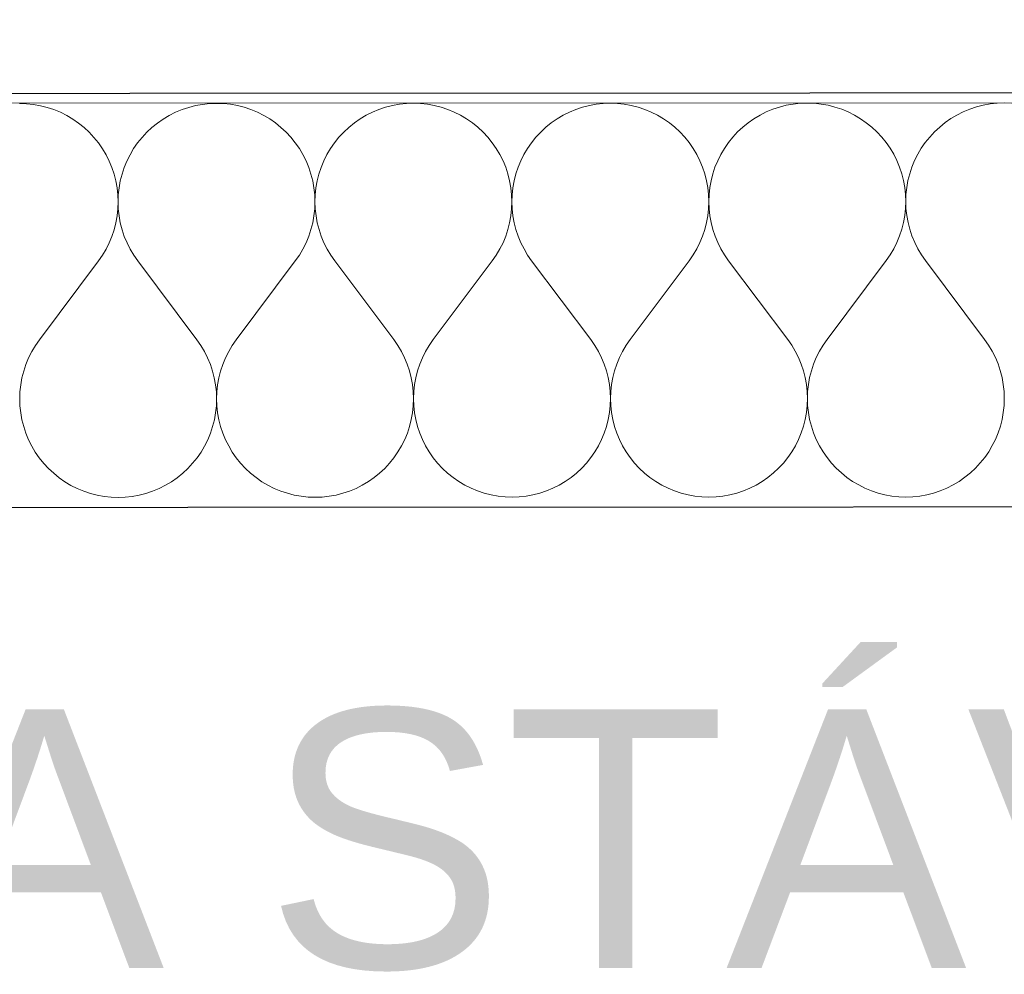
# Model space of a CAD drawing. Header units: millimetres. Extents: x -24674 to 2959, y -2716 to 20653.
# Tile 20 of 161: x -17105 to -16724, y 11 to 380. Entities that reach past the tile are written whole.
import ezdxf

# ---------------------------------------------------------------- set-up
doc = ezdxf.new("R2010")
doc.units = ezdxf.units.MM
doc.header["$MEASUREMENT"] = 0
doc.linetypes.add('Wipeout_Contour', pattern=[1000, 0, -1000])
for name, color, linetype in [('9._POHLED ZÁPADNÍ_1_2D prvky - obecné', 7, 'Continuous'), ('9._POHLED ZÁPADNÍ_1_Anotace - SP', 7, 'Continuous'), ('9._POHLED ZÁPADNÍ_1_Konstrukce - nosné', 7, 'Continuous'), ('9._POHLED ZÁPADNÍ_1_Nové_Konstrukce - nosné', 7, 'Continuous'), ('9._POHLED ZÁPADNÍ_1_Nové_Situace - terén', 7, 'Continuous'), ('9._POHLED ZÁPADNÍ_1_Nové_Výplně - Povrchové', 7, 'Continuous'), ('9._POHLED ZÁPADNÍ_1_Nové_Výplně – Řezové', 7, 'Continuous'), ('9._POHLED ZÁPADNÍ_1_Výplně - Povrchové', 7, 'Continuous'), ('9._POHLED ZÁPADNÍ_1_VÝTAH VAR 1', 7, 'Continuous')]:
    doc.layers.add(name, color=color, linetype=linetype)
doc.styles.add('GENEROVANÝ_STYL_1', font='txt')

# ---------------------------------------------------------------- blocks, each defined once
blk = doc.blocks.new('*X9', base_point=(-27719.5, -6043.99))
at = {"layer": '9._POHLED ZÁPADNÍ_1_Nové_Výplně – Řezové', "color": 21, "linetype": 'Continuous', "lineweight": 20, "true_color": 0xffaaaa}
for p, q in [((-17102.21, 347.44), (-17104.93, 347.54)), ((-17099.51, 347.15), (-17102.21, 347.44)), ((-17096.83, 346.67), (-17099.51, 347.15)), ((-17094.19, 346), (-17096.83, 346.67)), ((-17036.84, 346.7), (-17039.48, 346.02)), ((-17034.16, 347.18), (-17036.84, 346.7)), ((-17031.46, 347.48), (-17034.16, 347.18)), ((-17028.74, 347.57), (-17031.46, 347.48)), ((-17026.02, 347.48), (-17028.74, 347.57)), ((-17023.32, 347.19), (-17026.02, 347.48)), ((-17020.64, 346.71), (-17023.32, 347.19)), ((-17018, 346.04), (-17020.64, 346.71)), ((-16960.65, 346.74), (-16963.29, 346.06)), ((-16957.97, 347.22), (-16960.65, 346.74)), ((-16955.27, 347.51), (-16957.97, 347.22)), ((-16952.55, 347.61), (-16955.27, 347.51)), ((-16949.83, 347.52), (-16952.55, 347.61)), ((-16947.13, 347.23), (-16949.83, 347.52)), ((-16944.45, 346.74), (-16947.13, 347.23)), ((-16941.81, 346.07), (-16944.45, 346.74)), ((-16884.46, 346.77), (-16887.1, 346.1)), ((-16881.78, 347.26), (-16884.46, 346.77)), ((-16879.08, 347.55), (-16881.78, 347.26)), ((-16876.36, 347.65), (-16879.08, 347.55)), ((-16873.64, 347.55), (-16876.36, 347.65)), ((-16870.94, 347.26), (-16873.64, 347.55)), ((-16868.26, 346.78), (-16870.94, 347.26)), ((-16865.62, 346.11), (-16868.26, 346.78)), ((-16808.27, 346.81), (-16810.91, 346.13)), ((-16805.59, 347.29), (-16808.27, 346.81)), ((-16802.89, 347.59), (-16805.59, 347.29)), ((-16800.17, 347.68), (-16802.89, 347.59)), ((-16797.45, 347.59), (-16800.17, 347.68)), ((-16794.74, 347.3), (-16797.45, 347.59)), ((-16792.07, 346.82), (-16794.74, 347.3)), ((-16789.43, 346.15), (-16792.07, 346.82)), ((-16732.08, 346.85), (-16734.71, 346.17)), ((-16729.4, 347.33), (-16732.08, 346.85)), ((-16726.7, 347.62), (-16729.4, 347.33)), ((-16723.98, 347.72), (-16726.7, 347.62)), ((-16721.26, 347.63), (-16723.98, 347.72)), ((-17091.61, 345.14), (-17094.19, 346)), ((-17089.1, 344.1), (-17091.61, 345.14)), ((-17086.66, 342.88), (-17089.1, 344.1)), ((-17084.32, 341.5), (-17086.66, 342.88)), ((-17047, 342.9), (-17049.34, 341.51)), ((-17044.57, 344.12), (-17047, 342.9)), ((-17042.06, 345.16), (-17044.57, 344.12)), ((-17039.48, 346.02), (-17042.06, 345.16)), ((-17015.42, 345.18), (-17018, 346.04)), ((-17012.91, 344.14), (-17015.42, 345.18)), ((-17010.47, 342.92), (-17012.91, 344.14)), ((-17008.13, 341.53), (-17010.47, 342.92)), ((-16970.81, 342.94), (-16973.15, 341.55)), ((-16968.38, 344.16), (-16970.81, 342.94)), ((-16965.87, 345.2), (-16968.38, 344.16)), ((-16963.29, 346.06), (-16965.87, 345.2)), ((-16939.23, 345.21), (-16941.81, 346.07)), ((-16936.72, 344.17), (-16939.23, 345.21)), ((-16934.28, 342.96), (-16936.72, 344.17)), ((-16931.94, 341.57), (-16934.28, 342.96)), ((-16894.62, 342.98), (-16896.96, 341.59)), ((-16892.19, 344.19), (-16894.62, 342.98)), ((-16889.68, 345.24), (-16892.19, 344.19)), ((-16887.1, 346.1), (-16889.68, 345.24)), ((-16863.04, 345.25), (-16865.62, 346.11)), ((-16860.53, 344.21), (-16863.04, 345.25)), ((-16858.09, 342.99), (-16860.53, 344.21)), ((-16855.75, 341.61), (-16858.09, 342.99)), ((-16818.43, 343.01), (-16820.77, 341.62)), ((-16816, 344.23), (-16818.43, 343.01)), ((-16813.49, 345.27), (-16816, 344.23)), ((-16810.91, 346.13), (-16813.49, 345.27)), ((-16786.85, 345.29), (-16789.43, 346.15)), ((-16784.34, 344.25), (-16786.85, 345.29)), ((-16781.9, 343.03), (-16784.34, 344.25)), ((-16779.56, 341.64), (-16781.9, 343.03)), ((-16742.24, 343.05), (-16744.58, 341.66)), ((-16739.81, 344.27), (-16742.24, 343.05)), ((-16737.3, 345.31), (-16739.81, 344.27)), ((-16734.71, 346.17), (-16737.3, 345.31)), ((-17082.09, 339.94), (-17084.32, 341.5)), ((-17079.97, 338.24), (-17082.09, 339.94)), ((-17051.57, 339.96), (-17053.69, 338.25)), ((-17049.34, 341.51), (-17051.57, 339.96)), ((-17005.9, 339.98), (-17008.13, 341.53)), ((-17003.78, 338.27), (-17005.9, 339.98)), ((-16975.38, 340), (-16977.5, 338.29)), ((-16973.15, 341.55), (-16975.38, 340)), ((-16929.71, 340.02), (-16931.94, 341.57)), ((-16927.59, 338.31), (-16929.71, 340.02)), ((-16899.19, 340.03), (-16901.31, 338.32)), ((-16896.96, 341.59), (-16899.19, 340.03)), ((-16853.52, 340.05), (-16855.75, 341.61)), ((-16851.4, 338.35), (-16853.52, 340.05)), ((-16823, 340.07), (-16825.12, 338.36)), ((-16820.77, 341.62), (-16823, 340.07)), ((-16777.33, 340.09), (-16779.56, 341.64)), ((-16775.21, 338.38), (-16777.33, 340.09)), ((-16746.81, 340.11), (-16748.93, 338.4)), ((-16744.58, 341.66), (-16746.81, 340.11)), ((-17077.98, 336.38), (-17079.97, 338.24)), ((-17076.13, 334.39), (-17077.98, 336.38)), ((-17055.68, 336.4), (-17057.53, 334.4)), ((-17053.69, 338.25), (-17055.68, 336.4)), ((-17001.79, 336.42), (-17003.78, 338.27)), ((-16999.93, 334.43), (-17001.79, 336.42)), ((-16979.49, 336.43), (-16981.34, 334.44)), ((-16977.5, 338.29), (-16979.49, 336.43)), ((-16925.6, 336.46), (-16927.59, 338.31)), ((-16923.74, 334.47), (-16925.6, 336.46)), ((-16903.3, 336.47), (-16905.15, 334.48)), ((-16901.31, 338.32), (-16903.3, 336.47)), ((-16849.41, 336.49), (-16851.4, 338.35)), ((-16847.55, 334.5), (-16849.41, 336.49)), ((-16827.11, 336.5), (-16828.96, 334.51)), ((-16825.12, 338.36), (-16827.11, 336.5)), ((-16773.22, 336.53), (-16775.21, 338.38)), ((-16771.36, 334.54), (-16773.22, 336.53)), ((-16750.92, 336.54), (-16752.77, 334.55)), ((-16748.93, 338.4), (-16750.92, 336.54)), ((-17074.42, 332.28), (-17076.13, 334.39)), ((-17072.87, 330.04), (-17074.42, 332.28)), ((-17059.24, 332.28), (-17060.79, 330.05)), ((-17057.53, 334.4), (-17059.24, 332.28)), ((-16998.23, 332.31), (-16999.93, 334.43)), ((-16996.68, 330.08), (-16998.23, 332.31)), ((-16983.05, 332.32), (-16984.6, 330.08)), ((-16981.34, 334.44), (-16983.05, 332.32)), ((-16922.04, 332.35), (-16923.74, 334.47)), ((-16920.49, 330.11), (-16922.04, 332.35)), ((-16906.86, 332.36), (-16908.41, 330.12)), ((-16905.15, 334.48), (-16906.86, 332.36)), ((-16845.85, 332.39), (-16847.55, 334.5)), ((-16844.29, 330.15), (-16845.85, 332.39)), ((-16830.67, 332.39), (-16832.22, 330.16)), ((-16828.96, 334.51), (-16830.67, 332.39)), ((-16769.66, 332.42), (-16771.36, 334.54)), ((-16768.1, 330.19), (-16769.66, 332.42)), ((-16754.48, 332.43), (-16756.03, 330.19)), ((-16752.77, 334.55), (-16754.48, 332.43)), ((-17071.48, 327.7), (-17072.87, 330.04)), ((-17070.26, 325.27), (-17071.48, 327.7)), ((-17062.17, 327.71), (-17063.39, 325.27)), ((-17060.79, 330.05), (-17062.17, 327.71)), ((-16995.29, 327.74), (-16996.68, 330.08)), ((-16994.07, 325.31), (-16995.29, 327.74)), ((-16985.98, 327.74), (-16987.2, 325.31)), ((-16984.6, 330.08), (-16985.98, 327.74)), ((-16919.1, 327.77), (-16920.49, 330.11)), ((-16917.88, 325.34), (-16919.1, 327.77)), ((-16909.79, 327.78), (-16911.01, 325.34)), ((-16908.41, 330.12), (-16909.79, 327.78)), ((-16842.91, 327.81), (-16844.29, 330.15)), ((-16841.69, 325.38), (-16842.91, 327.81)), ((-16833.6, 327.82), (-16834.82, 325.38)), ((-16832.22, 330.16), (-16833.6, 327.82)), ((-16766.72, 327.85), (-16768.1, 330.19)), ((-16765.5, 325.41), (-16766.72, 327.85)), ((-16757.41, 327.85), (-16758.63, 325.42)), ((-16756.03, 330.19), (-16757.41, 327.85)), ((-17069.22, 322.76), (-17070.26, 325.27)), ((-17063.39, 325.27), (-17064.43, 322.76)), ((-16993.03, 322.79), (-16994.07, 325.31)), ((-16987.2, 325.31), (-16988.24, 322.79)), ((-16916.84, 322.83), (-16917.88, 325.34)), ((-16911.01, 325.34), (-16912.05, 322.83)), ((-16840.65, 322.86), (-16841.69, 325.38)), ((-16834.82, 325.38), (-16835.86, 322.87)), ((-16764.46, 322.9), (-16765.5, 325.41)), ((-16758.63, 325.42), (-16759.67, 322.9)), ((-17068.36, 320.17), (-17069.22, 322.76)), ((-17067.69, 317.54), (-17068.36, 320.17)), ((-17065.28, 320.18), (-17065.95, 317.54)), ((-17064.43, 322.76), (-17065.28, 320.18)), ((-16992.17, 320.21), (-16993.03, 322.79)), ((-16991.5, 317.57), (-16992.17, 320.21)), ((-16989.09, 320.21), (-16989.76, 317.58)), ((-16988.24, 322.79), (-16989.09, 320.21)), ((-16915.98, 320.25), (-16916.84, 322.83)), ((-16915.31, 317.61), (-16915.98, 320.25)), ((-16912.9, 320.25), (-16913.57, 317.61)), ((-16912.05, 322.83), (-16912.9, 320.25)), ((-16839.79, 320.28), (-16840.65, 322.86)), ((-16839.12, 317.65), (-16839.79, 320.28)), ((-16836.71, 320.28), (-16837.38, 317.65)), ((-16835.86, 322.87), (-16836.71, 320.28)), ((-16763.6, 320.32), (-16764.46, 322.9)), ((-16762.93, 317.68), (-16763.6, 320.32)), ((-16760.52, 320.32), (-16761.19, 317.68)), ((-16759.67, 322.9), (-16760.52, 320.32)), ((-17067.2, 314.86), (-17067.69, 317.54)), ((-17065.95, 317.54), (-17066.44, 314.86)), ((-16991.01, 314.9), (-16991.5, 317.57)), ((-16989.76, 317.58), (-16990.24, 314.9)), ((-16914.82, 314.93), (-16915.31, 317.61)), ((-16913.57, 317.61), (-16914.05, 314.93)), ((-16838.63, 314.97), (-16839.12, 317.65)), ((-16837.38, 317.65), (-16837.86, 314.97)), ((-16762.44, 315.01), (-16762.93, 317.68)), ((-16761.19, 317.68), (-16761.67, 315.01)), ((-17066.91, 312.16), (-17067.2, 314.86)), ((-17066.44, 314.86), (-17066.72, 312.16)), ((-16990.72, 312.19), (-16991.01, 314.9)), ((-16990.24, 314.9), (-16990.53, 312.19)), ((-16914.53, 312.23), (-16914.82, 314.93)), ((-16914.05, 314.93), (-16914.34, 312.23)), ((-16838.34, 312.27), (-16838.63, 314.97)), ((-16837.86, 314.97), (-16838.15, 312.27)), ((-16762.15, 312.3), (-16762.44, 315.01)), ((-16761.67, 315.01), (-16761.96, 312.3)), ((-17066.82, 309.44), (-17066.91, 312.16)), ((-17066.91, 306.72), (-17066.82, 309.44)), ((-17066.72, 312.16), (-17066.82, 309.44)), ((-17066.82, 309.44), (-17066.72, 306.72)), ((-16990.63, 309.47), (-16990.72, 312.19)), ((-16990.72, 306.75), (-16990.63, 309.47)), ((-16990.53, 312.19), (-16990.63, 309.47)), ((-16990.63, 309.47), (-16990.53, 306.75)), ((-16914.44, 309.51), (-16914.53, 312.23)), ((-16914.53, 306.79), (-16914.44, 309.51)), ((-16914.34, 312.23), (-16914.44, 309.51)), ((-16914.44, 309.51), (-16914.34, 306.79)), ((-16838.25, 309.55), (-16838.34, 312.27)), ((-16838.34, 306.83), (-16838.25, 309.55)), ((-16838.15, 312.27), (-16838.25, 309.55)), ((-16838.25, 309.55), (-16838.15, 306.83)), ((-16762.06, 309.58), (-16762.15, 312.3)), ((-16762.15, 306.86), (-16762.06, 309.58)), ((-16761.96, 312.3), (-16762.06, 309.58)), ((-16762.06, 309.58), (-16761.96, 306.86)), ((-17067.21, 304.01), (-17066.91, 306.72)), ((-17066.72, 306.72), (-17066.42, 304.01)), ((-16991.02, 304.05), (-16990.72, 306.75)), ((-16990.53, 306.75), (-16990.23, 304.05)), ((-16914.83, 304.09), (-16914.53, 306.79)), ((-16914.34, 306.79), (-16914.04, 304.09)), ((-16838.63, 304.12), (-16838.34, 306.83)), ((-16838.15, 306.83), (-16837.85, 304.12)), ((-16762.44, 304.16), (-16762.15, 306.86)), ((-16761.96, 306.86), (-16761.66, 304.16)), ((-17068.36, 298.7), (-17067.69, 301.34)), ((-17067.69, 301.34), (-17067.21, 304.01)), ((-17066.42, 304.01), (-17065.94, 301.34)), ((-17065.94, 301.34), (-17065.26, 298.7)), ((-16992.17, 298.74), (-16991.5, 301.37)), ((-16991.5, 301.37), (-16991.02, 304.05)), ((-16990.23, 304.05), (-16989.75, 301.37)), ((-16989.75, 301.37), (-16989.07, 298.74)), ((-16915.98, 298.77), (-16915.31, 301.41)), ((-16915.31, 301.41), (-16914.83, 304.09)), ((-16914.04, 304.09), (-16913.56, 301.41)), ((-16913.56, 301.41), (-16912.88, 298.77)), ((-16839.79, 298.81), (-16839.12, 301.45)), ((-16839.12, 301.45), (-16838.63, 304.12)), ((-16837.85, 304.12), (-16837.37, 301.45)), ((-16837.37, 301.45), (-16836.69, 298.81)), ((-16763.6, 298.85), (-16762.93, 301.48)), ((-16762.93, 301.48), (-16762.44, 304.16)), ((-16761.66, 304.16), (-16761.17, 301.48)), ((-16761.17, 301.48), (-16760.5, 298.85)), ((-17069.22, 296.12), (-17068.36, 298.7)), ((-17065.26, 298.7), (-17064.4, 296.12)), ((-16993.03, 296.16), (-16992.17, 298.74)), ((-16989.07, 298.74), (-16988.21, 296.16)), ((-16916.84, 296.19), (-16915.98, 298.77)), ((-16912.88, 298.77), (-16912.02, 296.19)), ((-16840.65, 296.23), (-16839.79, 298.81)), ((-16836.69, 298.81), (-16835.83, 296.23)), ((-16764.46, 296.27), (-16763.6, 298.85)), ((-16760.5, 298.85), (-16759.64, 296.27)), ((-17071.48, 291.17), (-17070.27, 293.61)), ((-17070.27, 293.61), (-17069.22, 296.12)), ((-17064.4, 296.12), (-17063.35, 293.61)), ((-17063.35, 293.61), (-17062.13, 291.18)), ((-16995.29, 291.21), (-16994.07, 293.64)), ((-16994.07, 293.64), (-16993.03, 296.16)), ((-16988.21, 296.16), (-16987.16, 293.65)), ((-16987.16, 293.65), (-16985.94, 291.21)), ((-16919.1, 291.25), (-16917.88, 293.68)), ((-16917.88, 293.68), (-16916.84, 296.19)), ((-16912.02, 296.19), (-16910.97, 293.68)), ((-16910.97, 293.68), (-16909.75, 291.25)), ((-16842.91, 291.28), (-16841.69, 293.72)), ((-16841.69, 293.72), (-16840.65, 296.23)), ((-16835.83, 296.23), (-16834.78, 293.72)), ((-16834.78, 293.72), (-16833.56, 291.29)), ((-16766.72, 291.32), (-16765.5, 293.75)), ((-16765.5, 293.75), (-16764.46, 296.27)), ((-16759.64, 296.27), (-16758.59, 293.76)), ((-16758.59, 293.76), (-16757.37, 291.32)), ((-17072.87, 288.83), (-17071.48, 291.17)), ((-17062.13, 291.18), (-17060.74, 288.84)), ((-16996.68, 288.87), (-16995.29, 291.21)), ((-16985.94, 291.21), (-16984.55, 288.88)), ((-16920.49, 288.91), (-16919.1, 291.25)), ((-16909.75, 291.25), (-16908.36, 288.91)), ((-16844.3, 288.94), (-16842.91, 291.28)), ((-16833.56, 291.29), (-16832.17, 288.95)), ((-16768.11, 288.98), (-16766.72, 291.32)), ((-16757.37, 291.32), (-16755.98, 288.99)), ((-17074.43, 286.6), (-17097.27, 256.11)), ((-17074.43, 286.6), (-17072.87, 288.83)), ((-17060.74, 288.84), (-17059.19, 286.61)), ((-17059.19, 286.61), (-17036.32, 256.14)), ((-16998.23, 286.64), (-17021.08, 256.15)), ((-16998.23, 286.64), (-16996.68, 288.87)), ((-16984.55, 288.88), (-16983, 286.64)), ((-16983, 286.64), (-16960.12, 256.18)), ((-16922.04, 286.67), (-16944.89, 256.19)), ((-16922.04, 286.67), (-16920.49, 288.91)), ((-16908.36, 288.91), (-16906.81, 286.68)), ((-16906.81, 286.68), (-16883.93, 256.22)), ((-16845.85, 286.71), (-16868.7, 256.22)), ((-16845.85, 286.71), (-16844.3, 288.94)), ((-16832.17, 288.95), (-16830.62, 286.72)), ((-16830.62, 286.72), (-16807.74, 256.25)), ((-16769.66, 286.75), (-16792.51, 256.26)), ((-16769.66, 286.75), (-16768.11, 288.98)), ((-16755.98, 288.99), (-16754.43, 286.75)), ((-16754.43, 286.75), (-16731.55, 256.29)), ((-17097.27, 256.11), (-17098.82, 253.88)), ((-17034.76, 253.91), (-17036.32, 256.14)), ((-17021.08, 256.15), (-17022.63, 253.92)), ((-16958.57, 253.95), (-16960.12, 256.18)), ((-16944.89, 256.19), (-16946.44, 253.95)), ((-16882.38, 253.98), (-16883.93, 256.22)), ((-16868.7, 256.22), (-16870.25, 253.99)), ((-16806.19, 254.02), (-16807.74, 256.25)), ((-16792.51, 256.26), (-16794.06, 254.03)), ((-16730, 254.06), (-16731.55, 256.29)), ((-17100.21, 251.54), (-17101.43, 249.11)), ((-17098.82, 253.88), (-17100.21, 251.54)), ((-17033.37, 251.57), (-17034.76, 253.91)), ((-17032.15, 249.14), (-17033.37, 251.57)), ((-17024.02, 251.58), (-17025.24, 249.14)), ((-17022.63, 253.92), (-17024.02, 251.58)), ((-16957.18, 251.61), (-16958.57, 253.95)), ((-16955.96, 249.18), (-16957.18, 251.61)), ((-16947.83, 251.61), (-16949.05, 249.18)), ((-16946.44, 253.95), (-16947.83, 251.61)), ((-16880.99, 251.65), (-16882.38, 253.98)), ((-16879.77, 249.21), (-16880.99, 251.65)), ((-16871.64, 251.65), (-16872.86, 249.22)), ((-16870.25, 253.99), (-16871.64, 251.65)), ((-16804.8, 251.68), (-16806.19, 254.02)), ((-16803.58, 249.25), (-16804.8, 251.68)), ((-16795.45, 251.69), (-16796.67, 249.25)), ((-16794.06, 254.03), (-16795.45, 251.69)), ((-16728.61, 251.72), (-16730, 254.06)), ((-16727.39, 249.29), (-16728.61, 251.72)), ((-17101.43, 249.11), (-17102.47, 246.59)), ((-17031.1, 246.63), (-17032.15, 249.14)), ((-17025.24, 249.14), (-17026.28, 246.63)), ((-16954.91, 246.67), (-16955.96, 249.18)), ((-16949.05, 249.18), (-16950.09, 246.67)), ((-16878.72, 246.7), (-16879.77, 249.21)), ((-16872.86, 249.22), (-16873.9, 246.7)), ((-16802.53, 246.74), (-16803.58, 249.25)), ((-16796.67, 249.25), (-16797.71, 246.74)), ((-16726.34, 246.77), (-16727.39, 249.29)), ((-17103.33, 244.01), (-17104, 241.38)), ((-17102.47, 246.59), (-17103.33, 244.01)), ((-17030.24, 244.05), (-17031.1, 246.63)), ((-17029.57, 241.41), (-17030.24, 244.05)), ((-17027.14, 244.05), (-17027.81, 241.41)), ((-17026.28, 246.63), (-17027.14, 244.05)), ((-16954.05, 244.08), (-16954.91, 246.67)), ((-16953.38, 241.45), (-16954.05, 244.08)), ((-16950.95, 244.09), (-16951.62, 241.45)), ((-16950.09, 246.67), (-16950.95, 244.09)), ((-16877.86, 244.12), (-16878.72, 246.7)), ((-16877.18, 241.49), (-16877.86, 244.12)), ((-16874.76, 244.12), (-16875.43, 241.49)), ((-16873.9, 246.7), (-16874.76, 244.12)), ((-16801.67, 244.16), (-16802.53, 246.74)), ((-16800.99, 241.52), (-16801.67, 244.16)), ((-16798.57, 244.16), (-16799.24, 241.52)), ((-16797.71, 246.74), (-16798.57, 244.16)), ((-16725.48, 244.19), (-16726.34, 246.77)), ((-16724.8, 241.56), (-16725.48, 244.19)), ((-17104, 241.38), (-17104.49, 238.7)), ((-17029.08, 238.74), (-17029.57, 241.41)), ((-17027.81, 241.41), (-17028.3, 238.74)), ((-16952.89, 238.77), (-16953.38, 241.45)), ((-16951.62, 241.45), (-16952.11, 238.77)), ((-16876.7, 238.81), (-16877.18, 241.49)), ((-16875.43, 241.49), (-16875.92, 238.81)), ((-16800.51, 238.85), (-16800.99, 241.52)), ((-16799.24, 241.52), (-16799.73, 238.85)), ((-16724.32, 238.88), (-16724.8, 241.56)), ((-17104.49, 238.7), (-17104.78, 236)), ((-17028.79, 236.03), (-17029.08, 238.74)), ((-17028.3, 238.74), (-17028.59, 236.03)), ((-16952.6, 236.07), (-16952.89, 238.77)), ((-16952.11, 238.77), (-16952.4, 236.07)), ((-16876.4, 236.11), (-16876.7, 238.81)), ((-16875.92, 238.81), (-16876.21, 236.11)), ((-16800.21, 236.14), (-16800.51, 238.85)), ((-16799.73, 238.85), (-16800.02, 236.14)), ((-16724.02, 236.18), (-16724.32, 238.88)), ((-17104.78, 236), (-17104.88, 233.28)), ((-17104.88, 233.28), (-17104.78, 230.56)), ((-17028.69, 233.31), (-17028.79, 236.03)), ((-17028.78, 230.59), (-17028.69, 233.31)), ((-17028.59, 236.03), (-17028.69, 233.31)), ((-17028.69, 233.31), (-17028.59, 230.59)), ((-16952.49, 233.35), (-16952.6, 236.07)), ((-16952.59, 230.63), (-16952.49, 233.35)), ((-16952.4, 236.07), (-16952.49, 233.35)), ((-16952.49, 233.35), (-16952.4, 230.63)), ((-16876.3, 233.39), (-16876.4, 236.11)), ((-16876.4, 230.67), (-16876.3, 233.39)), ((-16876.21, 236.11), (-16876.3, 233.39)), ((-16876.3, 233.39), (-16876.21, 230.67)), ((-16800.11, 233.42), (-16800.21, 236.14)), ((-16800.21, 230.7), (-16800.11, 233.42)), ((-16800.02, 236.14), (-16800.11, 233.42)), ((-16800.11, 233.42), (-16800.02, 230.7)), ((-16723.92, 233.46), (-16724.02, 236.18)), ((-16724.02, 230.74), (-16723.92, 233.46)), ((-17104.78, 230.56), (-17104.49, 227.85)), ((-17029.07, 227.89), (-17028.78, 230.59)), ((-17028.59, 230.59), (-17028.3, 227.89)), ((-16952.88, 227.93), (-16952.59, 230.63)), ((-16952.4, 230.63), (-16952.11, 227.93)), ((-16876.69, 227.96), (-16876.4, 230.67)), ((-16876.21, 230.67), (-16875.92, 227.96)), ((-16800.5, 228), (-16800.21, 230.7)), ((-16800.02, 230.7), (-16799.73, 228)), ((-16724.31, 228.04), (-16724.02, 230.74)), ((-17104.49, 227.85), (-17104.01, 225.18)), ((-17104.01, 225.18), (-17103.33, 222.54)), ((-17030.22, 222.57), (-17029.55, 225.21)), ((-17029.55, 225.21), (-17029.07, 227.89)), ((-17028.3, 227.89), (-17027.82, 225.21)), ((-17027.82, 225.21), (-17027.14, 222.58)), ((-16954.03, 222.61), (-16953.36, 225.25)), ((-16953.36, 225.25), (-16952.88, 227.93)), ((-16952.11, 227.93), (-16951.62, 225.25)), ((-16951.62, 225.25), (-16950.95, 222.61)), ((-16877.84, 222.65), (-16877.17, 225.28)), ((-16877.17, 225.28), (-16876.69, 227.96)), ((-16875.92, 227.96), (-16875.43, 225.29)), ((-16875.43, 225.29), (-16874.76, 222.65)), ((-16801.65, 222.68), (-16800.98, 225.32)), ((-16800.98, 225.32), (-16800.5, 228)), ((-16799.73, 228), (-16799.24, 225.32)), ((-16799.24, 225.32), (-16798.57, 222.69)), ((-16725.46, 222.72), (-16724.79, 225.36)), ((-16724.79, 225.36), (-16724.31, 228.04)), ((-17103.33, 222.54), (-17102.47, 219.96)), ((-17031.07, 219.99), (-17030.22, 222.57)), ((-17027.14, 222.58), (-17026.28, 219.99)), ((-16954.88, 220.03), (-16954.03, 222.61)), ((-16950.95, 222.61), (-16950.09, 220.03)), ((-16878.69, 220.07), (-16877.84, 222.65)), ((-16874.76, 222.65), (-16873.9, 220.07)), ((-16802.5, 220.1), (-16801.65, 222.68)), ((-16798.57, 222.69), (-16797.71, 220.1)), ((-16726.31, 220.14), (-16725.46, 222.72)), ((-17102.47, 219.96), (-17101.43, 217.44)), ((-17101.43, 217.44), (-17100.22, 215.01)), ((-17033.33, 215.04), (-17032.11, 217.48)), ((-17032.11, 217.48), (-17031.07, 219.99)), ((-17026.28, 219.99), (-17025.24, 217.48)), ((-17025.24, 217.48), (-17024.02, 215.05)), ((-16957.14, 215.08), (-16955.92, 217.51)), ((-16955.92, 217.51), (-16954.88, 220.03)), ((-16950.09, 220.03), (-16949.05, 217.52)), ((-16949.05, 217.52), (-16947.83, 215.09)), ((-16880.95, 215.12), (-16879.73, 217.55)), ((-16879.73, 217.55), (-16878.69, 220.07)), ((-16873.9, 220.07), (-16872.86, 217.55)), ((-16872.86, 217.55), (-16871.64, 215.12)), ((-16804.76, 215.15), (-16803.54, 217.59)), ((-16803.54, 217.59), (-16802.5, 220.1)), ((-16797.71, 220.1), (-16796.67, 217.59)), ((-16796.67, 217.59), (-16795.45, 215.16)), ((-16728.57, 215.19), (-16727.35, 217.62)), ((-16727.35, 217.62), (-16726.31, 220.14)), ((-17100.22, 215.01), (-17098.83, 212.67)), ((-17034.71, 212.7), (-17033.33, 215.04)), ((-17024.02, 215.05), (-17022.64, 212.71)), ((-16958.52, 212.74), (-16957.14, 215.08)), ((-16947.83, 215.09), (-16946.45, 212.75)), ((-16882.33, 212.78), (-16880.95, 215.12)), ((-16871.64, 215.12), (-16870.26, 212.78)), ((-16806.14, 212.81), (-16804.76, 215.15)), ((-16795.45, 215.16), (-16794.07, 212.82)), ((-16729.95, 212.85), (-16728.57, 215.19)), ((-17098.83, 212.67), (-17097.28, 210.44)), ((-17097.28, 210.44), (-17095.57, 208.32)), ((-17037.97, 208.35), (-17036.26, 210.47)), ((-17036.26, 210.47), (-17034.71, 212.7)), ((-17022.64, 212.71), (-17021.08, 210.47)), ((-17021.08, 210.47), (-17019.38, 208.36)), ((-16961.78, 208.38), (-16960.07, 210.5)), ((-16960.07, 210.5), (-16958.52, 212.74)), ((-16946.45, 212.75), (-16944.89, 210.51)), ((-16944.89, 210.51), (-16943.19, 208.39)), ((-16885.59, 208.42), (-16883.88, 210.54)), ((-16883.88, 210.54), (-16882.33, 212.78)), ((-16870.26, 212.78), (-16868.7, 210.55)), ((-16868.7, 210.55), (-16867, 208.43)), ((-16809.4, 208.46), (-16807.69, 210.58)), ((-16807.69, 210.58), (-16806.14, 212.81)), ((-16794.07, 212.82), (-16792.51, 210.58)), ((-16792.51, 210.58), (-16790.81, 208.47)), ((-16733.21, 208.49), (-16731.5, 210.61)), ((-16731.5, 210.61), (-16729.95, 212.85)), ((-17095.57, 208.32), (-17093.71, 206.33)), ((-17093.71, 206.33), (-17091.72, 204.48)), ((-17041.81, 204.5), (-17039.82, 206.35)), ((-17039.82, 206.35), (-17037.97, 208.35)), ((-17019.38, 208.36), (-17017.52, 206.37)), ((-17017.52, 206.37), (-17015.53, 204.51)), ((-16965.62, 204.54), (-16963.63, 206.39)), ((-16963.63, 206.39), (-16961.78, 208.38)), ((-16943.19, 208.39), (-16941.33, 206.4)), ((-16941.33, 206.4), (-16939.34, 204.55)), ((-16889.43, 204.57), (-16887.44, 206.43)), ((-16887.44, 206.43), (-16885.59, 208.42)), ((-16867, 208.43), (-16865.14, 206.44)), ((-16865.14, 206.44), (-16863.15, 204.59)), ((-16813.24, 204.61), (-16811.25, 206.46)), ((-16811.25, 206.46), (-16809.4, 208.46)), ((-16790.81, 208.47), (-16788.95, 206.48)), ((-16788.95, 206.48), (-16786.96, 204.62)), ((-16737.05, 204.65), (-16735.06, 206.5)), ((-16735.06, 206.5), (-16733.21, 208.49)), ((-17091.72, 204.48), (-17089.6, 202.77)), ((-17089.6, 202.77), (-17087.37, 201.22)), ((-17046.16, 201.24), (-17043.93, 202.79)), ((-17043.93, 202.79), (-17041.81, 204.5)), ((-17015.53, 204.51), (-17013.41, 202.81)), ((-17013.41, 202.81), (-17011.18, 201.25)), ((-16969.97, 201.27), (-16967.74, 202.83)), ((-16967.74, 202.83), (-16965.62, 204.54)), ((-16939.34, 204.55), (-16937.22, 202.84)), ((-16937.22, 202.84), (-16934.99, 201.29)), ((-16893.78, 201.31), (-16891.55, 202.86)), ((-16891.55, 202.86), (-16889.43, 204.57)), ((-16863.15, 204.59), (-16861.03, 202.88)), ((-16861.03, 202.88), (-16858.8, 201.33)), ((-16817.59, 201.35), (-16815.36, 202.9)), ((-16815.36, 202.9), (-16813.24, 204.61)), ((-16786.96, 204.62), (-16784.84, 202.92)), ((-16784.84, 202.92), (-16782.61, 201.36)), ((-16741.4, 201.38), (-16739.17, 202.94)), ((-16739.17, 202.94), (-16737.05, 204.65)), ((-17087.37, 201.22), (-17085.03, 199.83)), ((-17085.03, 199.83), (-17082.6, 198.61)), ((-17082.6, 198.61), (-17080.08, 197.57)), ((-17053.45, 197.59), (-17050.93, 198.63)), ((-17050.93, 198.63), (-17048.5, 199.85)), ((-17048.5, 199.85), (-17046.16, 201.24)), ((-17011.18, 201.25), (-17008.84, 199.87)), ((-17008.84, 199.87), (-17006.4, 198.65)), ((-17006.4, 198.65), (-17003.89, 197.61)), ((-16977.25, 197.62), (-16974.74, 198.66)), ((-16974.74, 198.66), (-16972.31, 199.88)), ((-16972.31, 199.88), (-16969.97, 201.27)), ((-16934.99, 201.29), (-16932.65, 199.9)), ((-16932.65, 199.9), (-16930.21, 198.69)), ((-16930.21, 198.69), (-16927.7, 197.65)), ((-16901.06, 197.66), (-16898.55, 198.7)), ((-16898.55, 198.7), (-16896.12, 199.92)), ((-16896.12, 199.92), (-16893.78, 201.31)), ((-16858.8, 201.33), (-16856.46, 199.94)), ((-16856.46, 199.94), (-16854.02, 198.72)), ((-16854.02, 198.72), (-16851.51, 197.68)), ((-16824.87, 197.7), (-16822.36, 198.74)), ((-16822.36, 198.74), (-16819.93, 199.96)), ((-16819.93, 199.96), (-16817.59, 201.35)), ((-16782.61, 201.36), (-16780.27, 199.98)), ((-16780.27, 199.98), (-16777.83, 198.76)), ((-16777.83, 198.76), (-16775.32, 197.72)), ((-16748.68, 197.73), (-16746.17, 198.77)), ((-16746.17, 198.77), (-16743.74, 199.99)), ((-16743.74, 199.99), (-16741.4, 201.38)), ((-17080.08, 197.57), (-17077.5, 196.71)), ((-17077.5, 196.71), (-17074.86, 196.04)), ((-17074.86, 196.04), (-17072.19, 195.56)), ((-17072.19, 195.56), (-17069.48, 195.27)), ((-17069.48, 195.27), (-17066.76, 195.18)), ((-17066.76, 195.18), (-17064.04, 195.27)), ((-17064.04, 195.27), (-17061.34, 195.57)), ((-17061.34, 195.57), (-17058.66, 196.05)), ((-17058.66, 196.05), (-17056.03, 196.72)), ((-17056.03, 196.72), (-17053.45, 197.59)), ((-17003.89, 197.61), (-17001.31, 196.75)), ((-17001.31, 196.75), (-16998.67, 196.08)), ((-16998.67, 196.08), (-16996, 195.6)), ((-16996, 195.6), (-16993.29, 195.31)), ((-16993.29, 195.31), (-16990.57, 195.21)), ((-16990.57, 195.21), (-16987.85, 195.31)), ((-16987.85, 195.31), (-16985.15, 195.6)), ((-16985.15, 195.6), (-16982.47, 196.09)), ((-16982.47, 196.09), (-16979.84, 196.76)), ((-16979.84, 196.76), (-16977.25, 197.62)), ((-16927.7, 197.65), (-16925.12, 196.79)), ((-16925.12, 196.79), (-16922.48, 196.12)), ((-16922.48, 196.12), (-16919.81, 195.63)), ((-16919.81, 195.63), (-16917.1, 195.34)), ((-16917.1, 195.34), (-16914.38, 195.25)), ((-16914.38, 195.25), (-16911.66, 195.35)), ((-16911.66, 195.35), (-16908.96, 195.64)), ((-16908.96, 195.64), (-16906.28, 196.12)), ((-16906.28, 196.12), (-16903.65, 196.8)), ((-16903.65, 196.8), (-16901.06, 197.66)), ((-16851.51, 197.68), (-16848.93, 196.82)), ((-16848.93, 196.82), (-16846.29, 196.15)), ((-16846.29, 196.15), (-16843.61, 195.67)), ((-16843.61, 195.67), (-16840.91, 195.38)), ((-16840.91, 195.38), (-16838.19, 195.29)), ((-16838.19, 195.29), (-16835.47, 195.38)), ((-16835.47, 195.38), (-16832.77, 195.68)), ((-16832.77, 195.68), (-16830.09, 196.16)), ((-16830.09, 196.16), (-16827.45, 196.83)), ((-16827.45, 196.83), (-16824.87, 197.7)), ((-16775.32, 197.72), (-16772.74, 196.86)), ((-16772.74, 196.86), (-16770.1, 196.19)), ((-16770.1, 196.19), (-16767.42, 195.71)), ((-16767.42, 195.71), (-16764.72, 195.42)), ((-16764.72, 195.42), (-16762, 195.32)), ((-16762, 195.32), (-16759.28, 195.42)), ((-16759.28, 195.42), (-16756.58, 195.71)), ((-16756.58, 195.71), (-16753.9, 196.2)), ((-16753.9, 196.2), (-16751.26, 196.87)), ((-16751.26, 196.87), (-16748.68, 197.73))]:
    blk.add_line(p, q, dxfattribs=at)

msp = doc.modelspace()

# ---------------------------------------------------------------- hatches: boundary and pattern name
at = {"layer": '9._POHLED ZÁPADNÍ_1_Nové_Situace - terén', "linetype": 'Continuous', "lineweight": 0, "true_color": 0xfed4d4}
msp.add_hatch(color=254, dxfattribs=at).paths.add_polyline_path([(-20142.43, 2682.34), (-20183.55, 346.74), (-15902.04, 348.04), (-16017.44, 349.73), (-16015.08, 511.79), (-16234.47, 512.68), (-16235.75, 429.96), (-16395.73, 432.45), (-16394.48, 513.33), (-20103.77, 528.31), (-20103.2, 668.3), (-20031.2, 668.01), (-19999.86, 2682.35)])
msp.add_hatch(color=254, dxfattribs=at).paths.add_polyline_path([(-20142.43, 2682.34), (-20183.55, 346.74), (-15902.04, 348.04), (-16017.44, 349.73), (-16015.08, 511.79), (-16234.47, 512.68), (-16235.75, 429.96), (-16395.73, 432.45), (-16394.48, 513.33), (-20103.77, 528.31), (-20103.2, 668.3), (-20031.2, 668.01), (-19999.86, 2682.35)])

# ---------------------------------------------------------------- linework, layer by layer
at = {"layer": '9._POHLED ZÁPADNÍ_1_Nové_Situace - terén', "color": 1, "linetype": 'Continuous', "lineweight": 25, "flags": 128}
msp.add_lwpolyline([(-20142.43, 2682.34), (-20183.55, 346.74), (-15902.04, 348.04), (-16017.44, 349.73), (-16015.08, 511.79), (-16234.47, 512.68), (-16235.75, 429.96), (-16395.73, 432.45), (-16394.48, 513.33), (-20103.77, 528.31), (-20103.2, 668.3), (-20031.2, 668.01), (-19999.86, 2682.35)], close=True, dxfattribs=at)
msp.add_lwpolyline([(-20142.43, 2682.34), (-20183.55, 346.74), (-15902.04, 348.04), (-16017.44, 349.73), (-16015.08, 511.79), (-16234.47, 512.68), (-16235.75, 429.96), (-16395.73, 432.45), (-16394.48, 513.33), (-20103.77, 528.31), (-20103.2, 668.3), (-20031.2, 668.01), (-19999.86, 2682.35)], close=True, dxfattribs=at)

# ---------------------------------------------------------------- texts
at = {"layer": '9._POHLED ZÁPADNÍ_1_Anotace - SP', "color": 1, "linetype": 'Continuous', "lineweight": 25, "insert": (-17786.23, 62.5), "char_height": 100, "attachment_point": 5, "style": 'GENEROVANÝ_STYL_1'}
msp.add_mtext('\\A1;{\\pqc;\\fArial|b0|i0|c238|p38;NAPOJENÍ NOVÉ POZEDNICE NA STÁVAJÍCÍ}', dxfattribs=at)

# ---------------------------------------------------------------- next in the draw order: wipeouts: each hides what was drawn before it
at = {"color": 254, "linetype": 'Wipeout_Contour', "lineweight": 0, "ltscale": 72995.383912}
msp.add_wipeout([(-20484.72, 189.72), (-16009.88, 191.87), (-16009.96, 351.87), (-20481.93, 349.73)], dxfattribs=at).dxf.layer = '9._POHLED ZÁPADNÍ_1_Nové_Výplně - Povrchové'

# ---------------------------------------------------------------- next in the draw order: linework, layer by layer
at = {"layer": '9._POHLED ZÁPADNÍ_1_Nové_Konstrukce - nosné', "color": 1, "linetype": 'Continuous', "lineweight": 25, "flags": 128}
for points in [[(-16009.96, 351.87), (-20481.93, 349.73)], [(-20484.72, 189.72), (-16009.88, 191.87)]]:
    msp.add_lwpolyline(points, dxfattribs=at)

# ---------------------------------------------------------------- next in the draw order: wipeouts: each hides what was drawn before it
at = {"color": 254, "linetype": 'Wipeout_Contour', "lineweight": 0, "ltscale": 72102.487205}
msp.add_wipeout([(-20184.46, 348.52), (-15847.42, 349.83), (-15847.54, 749.83), (-20184.58, 748.52)], dxfattribs=at).dxf.layer = '9._POHLED ZÁPADNÍ_1_Výplně - Povrchové'

# ---------------------------------------------------------------- next in the draw order: linework, layer by layer
at = {"layer": '9._POHLED ZÁPADNÍ_1_Konstrukce - nosné', "color": 251, "linetype": 'Continuous', "lineweight": 20, "true_color": 0x6a6a6a, "flags": 128}
msp.add_lwpolyline([(-20184.46, 348.52), (-15847.42, 349.83)], dxfattribs=at)

# ---------------------------------------------------------------- next in the draw order: wipeouts: each hides what was drawn before it
at = {"color": 254, "linetype": 'Wipeout_Contour', "lineweight": 0, "ltscale": 72995.383912}
msp.add_wipeout([(-20484.72, 189.72), (-16009.88, 191.87), (-16009.96, 351.87), (-20481.93, 349.73)], dxfattribs=at).dxf.layer = '9._POHLED ZÁPADNÍ_1_Nové_Výplně – Řezové'

# ---------------------------------------------------------------- next in the draw order: linework, layer by layer
at = {"layer": '9._POHLED ZÁPADNÍ_1_2D prvky - obecné', "color": 7, "linetype": 'Continuous', "lineweight": 13}
msp.add_line((-20183.56, 346.74), (-492.64, 352.73), dxfattribs=at)
at = {"layer": '9._POHLED ZÁPADNÍ_1_Nové_Konstrukce - nosné', "color": 1, "linetype": 'Continuous', "lineweight": 25, "flags": 128}
for points in [[(-16009.96, 351.87), (-20481.93, 349.73)], [(-20644.75, 189.65), (-16009.88, 191.87)]]:
    msp.add_lwpolyline(points, dxfattribs=at)

# ---------------------------------------------------------------- next in the draw order: block references
at = {"layer": '9._POHLED ZÁPADNÍ_1_VÝTAH VAR 1', "color": 9, "linetype": 'Continuous', "lineweight": 13}
msp.add_blockref('*X9', (-27719.5, -6043.99), dxfattribs=at)

doc.saveas('drawing.dxf')
